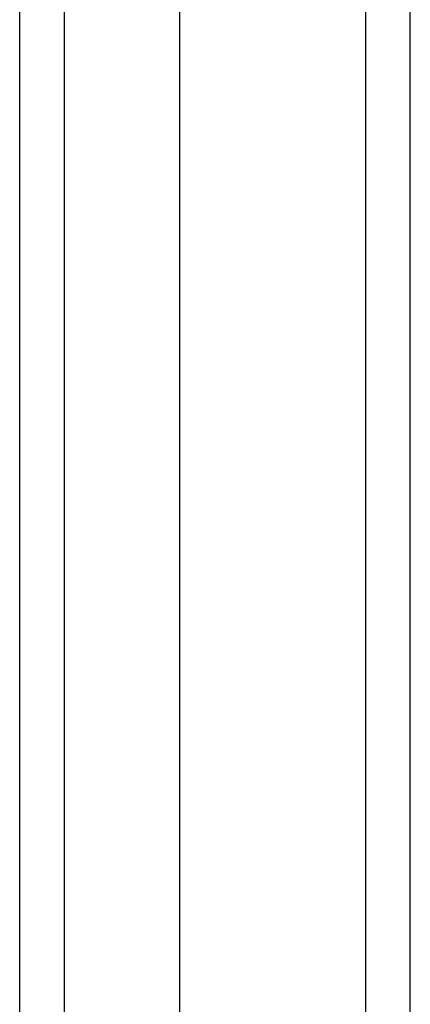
# Model space of a CAD drawing. Header units: inches. Extents: x 15 to 190, y 16 to 108.
# Tile 21 of 90: x 109.736 to 110.602, y 47.423 to 49.606. Entities that reach past the tile are written whole.
import ezdxf

# ---------------------------------------------------------------- set-up
doc = ezdxf.new("R2010")
doc.units = ezdxf.units.IN
doc.header["$MEASUREMENT"] = 0
doc.layers.add('Visible Edges(ANSI)', color=7, linetype='Continuous', lineweight=25)
doc.layers.add('Visible Tangent Edges(ANSI)', color=7, linetype='Continuous', lineweight=25)

msp = doc.modelspace()

# ---------------------------------------------------------------- linework, layer by layer
at = {"layer": 'Visible Edges(ANSI)'}
for p, q in [((110.6019, 45.3387), (110.6019, 81.1407)), ((110.0901, 80.531), (110.0901, 45.9483)), ((109.7358, 46.1368), (109.7358, 80.3425))]:
    msp.add_line(p, q, dxfattribs=at)
at = {"layer": 'Visible Tangent Edges(ANSI)'}
for p, q in [((110.5029, 81.1407), (110.5029, 45.3387)), ((109.8348, 46.0068), (109.8348, 80.4725))]:
    msp.add_line(p, q, dxfattribs=at)

doc.saveas('drawing.dxf')
